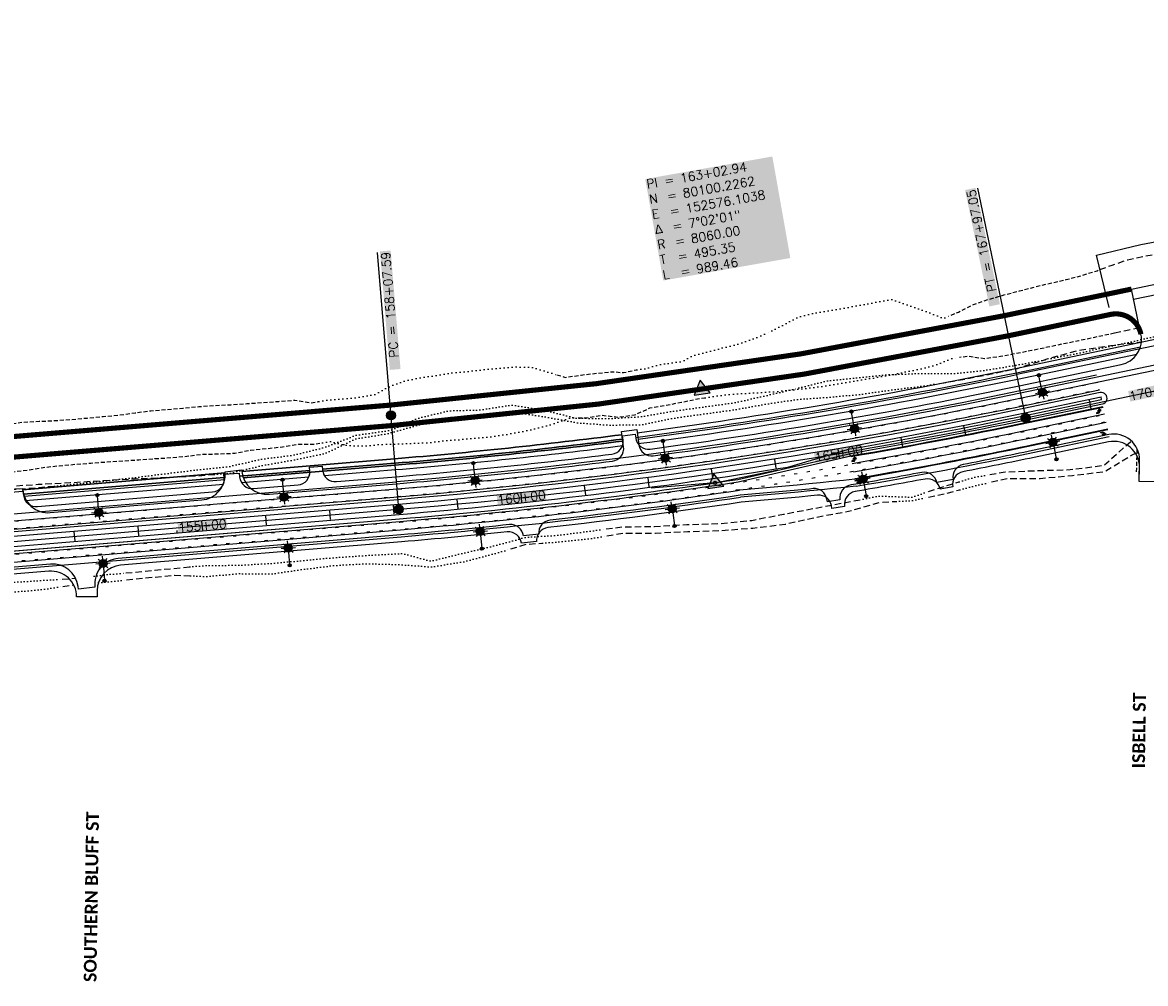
# Model space of a CAD drawing. Extents: x 114466 to 237039, y 16086 to 93345.
# Tile 25 of 81: x 151495 to 153248, y 79319 to 80818. Entities that reach past the tile are written whole.
import ezdxf
from ezdxf.enums import TextEntityAlignment as Align

# ---------------------------------------------------------------- set-up
doc = ezdxf.new("R2010")
doc.units = 0
doc.header["$LTSCALE"] = 50
doc.header["$MEASUREMENT"] = 0
for name, pattern in [('CUT', [0.3, 0.2, -0.1]), ('DOT_050%', [0.125, 0.001, -0.124]), ('FILL', [0.1, 0, -0.1]), ('HIDDEN', [0.375, 0.25, -0.125]), ('HIDDEN_050%', [0.1875, 0.125, -0.0625]), ('SkipStripe', [0.4, 0.1, -0.3])]:
    doc.linetypes.add(name, pattern=pattern)
doc.layers.get('0').update_dxf_attribs({"color": 1})
for name, color, linetype in [('CUT-FRONT2', 4, 'HIDDEN_050%'), ('CUT-ISBEL', 4, 'HIDDEN_050%'), ('ety', 4, 'Continuous'), ('FILL-FRONT2', 7, 'DOT_050%'), ('pleslc-4lane', 4, 'CUT'), ('pleslc-5lane', 24, 'CUT'), ('pleslf-4lane', 7, 'FILL'), ('pleslf-5lane', 27, 'FILL'), ('PLFMC-4', 17, 'Continuous'), ('PLFMC-5', 7, 'Continuous'), ('PLFMK-4', 34, 'SkipStripe'), ('PLFMK-5', 4, 'SkipStripe'), ('PLPC-FRONT2', 6, 'Continuous'), ('PLPC-STERL_SHIFT2', 6, 'Continuous'), ('PLRP-F2', 7, 'Continuous'), ('PLYP-4', 24, 'Continuous'), ('PLYP-5', 5, 'Continuous'), ('PLYSP-4', 96, 'Continuous'), ('PLYSP-5', 86, 'Continuous'), ('PSFLP', 2, 'Continuous'), ('PTPC-FRONT2-B', 3, 'Continuous'), ('PTPC-STERL_SHIFT2', 4, 'Continuous'), ('PTPC-STERL_SHIFT2-B', 3, 'Continuous'), ('PTPCD-STERL_SHIFT2', 15, 'Continuous')]:
    doc.layers.add(name, color=color, linetype=linetype)
for name, color, linetype, true_color in [('PHYSP-MED', 3, 'Continuous', 0x00ff00), ('PLYSP-FUT', 30, 'HIDDEN', 0xff7f00), ('PLYSP-MED-4', 3, 'Continuous', 0x00ff00), ('psfm', 7, 'Continuous', 0xff2f00)]:
    doc.layers.add(name, color=color, linetype=linetype, true_color=true_color)
doc.styles.add('Calibri', font='calibrib.ttf')
doc.styles.add('cdl_greek', font='greeks.shx', dxfattribs={"height": 14})
doc.styles.add('L140', font='ROMANSM.shx', dxfattribs={"height": 14})

# ---------------------------------------------------------------- blocks, each defined once
blk = doc.blocks.new('crv_tri')
for points in [[(0.125, -0.072), (0, 0.144), (-0.125, -0.072)], [(-0.125, -0.072), (0.125, -0.072), (0, 0.144)]]:
    blk.add_hatch(color=155).paths.add_polyline_path(points)
for p, q in [((0, 0.144), (-0.125, -0.072)), ((0.125, -0.072), (0, 0.144)), ((-0.125, -0.072), (0.125, -0.072))]:
    blk.add_line(p, q)
at = {"flags": 128}
for points in [[(0, 0.144), (-0.125, -0.072), (0.125, -0.072)], [(-0.125, -0.072), (0.125, -0.072), (0, 0.144)]]:
    blk.add_lwpolyline(points, close=True, dxfattribs=at)
blk.add_circle((0, 0), 0.025)
blk.add_circle((0, 0), 0.025)
blk.add_circle((0, 0), 0.025)
blk = doc.blocks.new('CRV_CIR')
at = {"color": 155, "const_width": 0.063, "flags": 128}
blk.add_lwpolyline([(-0.0315, 0, 1), (0.0315, 0, 1)], format="xyb", close=True, dxfattribs=at)
for radius in [0.07, 0.0187]:
    blk.add_circle((0, 0), radius)
blk = doc.blocks.new('*U83')
h = blk.add_hatch(color=155)
edge = h.paths.add_edge_path()
edge.add_arc((0, 0), 0.5, 0, 360)
blk.add_line((-4.17, 0), (-0.17, 0))
blk.add_circle((0, 0), 0.5)
blk = doc.blocks.new('LUMINARIE')
h = blk.add_hatch(color=155)
edge = h.paths.add_edge_path()
edge.add_arc((0, 0.125), 0.125, -90, 270)
for p, q in [((-0.125, 0.125), (-0.225, 0.125)), ((0, 0.25), (0, 0.35)), ((0.125, 0.125), (0.225, 0.125))]:
    blk.add_line(p, q)
at = {"ltscale": 0.8}
for p, q in [((-0.088, 0.213), (-0.141, 0.266)), ((-0.088, 0.037), (-0.141, -0.016)), ((0.088, 0.213), (0.141, 0.266)), ((0.088, 0.037), (0.141, -0.016))]:
    blk.add_line(p, q, dxfattribs=at)
blk.add_circle((0, 0.125), 0.125)
blk = doc.blocks.new('light_pole')
at = {"layer": 'PSFLP', "xscale": 50, "yscale": 50, "zscale": 50}
blk.add_blockref('LUMINARIE', (0, 20.8), dxfattribs=at)
at = {"layer": 'PSFLP', "xscale": 5, "yscale": 5, "zscale": 4.999999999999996, "rotation": 270.000000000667}
blk.add_blockref('*U83', (0, 0), dxfattribs=at)
blk = doc.blocks.new('sta_tic')
blk.add_line((0, -0.04165), (0, 0.04165))
blk = doc.blocks.new('lbl_tic')
blk.add_line((0, -0.04165), (0, 0.04165))
blk = doc.blocks.new('arrow_lt')
h = blk.add_hatch(color=256)
edge = h.paths.add_edge_path()
edge.add_arc((-0.2, -6), 2.25, 0, 90, ccw=False)
edge.add_line((2, -6), (2, -8))
edge.add_line((2, -8), (3, -8))
edge.add_line((3, -8), (3, -5.3))
edge.add_arc((-0.2, -5.3), 3.25, 0, 90)
edge.add_line((-0.2, -2.1), (-0.8, -2.1))
edge.add_line((-0.8, -2.1), (-0.2, 0))
edge.add_line((-0.2, 0), (-3, -2.7))
edge.add_line((-3, -2.7), (-0.5, -6))
edge.add_line((-0.5, -6), (-0.9, -3.8))
edge.add_line((-0.9, -3.8), (-0.2, -3.8))
at = {"flags": 128}
blk.add_lwpolyline([(-0.2, -3.8, -0.414214), (2, -6), (2, -8), (3, -8), (3, -5.3, 0.414214), (-0.2, -2.1), (-0.8, -2.1), (-0.2, 0), (-3, -2.7), (-0.5, -6), (-0.9, -3.8)], format="xyb", close=True, dxfattribs=at)

msp = doc.modelspace()

# ---------------------------------------------------------------- hatches: boundary and pattern name
at = {"layer": 'PHYSP-MED'}
h = msp.add_hatch(color=256, dxfattribs=at)
h.paths.add_polyline_path([(151899.89431, 80058.89129), (152081.21921, 80074.01139)], flags=0)
edge = h.paths.add_edge_path(flags=17)
edge.add_line((151899.89431, 80058.89129), (152081.21921, 80074.01139))
edge.add_line((151899.89431, 80058.89129), (151736.46217, 80033.22156))
edge.add_line((151736.46217, 80033.22156), (151337.84563, 79999.98219))
edge.add_line((151337.84563, 79999.98219), (151339.3414, 79982.04445))
edge.add_line((151339.3414, 79982.04445), (152083.71216, 80044.11515))
edge.add_arc((151412.69253, 88091.18653), 8075, 274.766684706, 278.537159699)
edge.add_line((152611.43286, 80105.6592), (152787.40999, 80146.24342))
edge.add_arc((151412.69253, 88091.18653), 8063, 279.816718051, 281.800403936)
edge.add_line((153061.59984, 80198.59039), (153180.65308, 80223.46279))
edge.add_line((153180.65308, 80223.46279), (153176.97203, 80241.08238))
edge.add_line((153176.97203, 80241.08238), (153057.91878, 80216.20998))
edge.add_arc((151412.69253, 88091.18653), 8045, 274.766684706, 281.800403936)
edge = h.paths.add_edge_path(flags=17)
edge.add_line((152081.21921, 80074.01139), (151899.89431, 80058.89129))
edge.add_arc((151412.69253, 88091.18653), 8045, 274.766684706, 281.800403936)
edge.add_line((153176.97203, 80241.08238), (153057.91878, 80216.20998))
edge.add_line((153180.65308, 80223.46279), (153176.97203, 80241.08238))
edge.add_line((153061.59984, 80198.59039), (153180.65308, 80223.46279))
edge.add_arc((151412.69253, 88091.18653), 8063, 279.816718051, 281.800403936)
edge.add_line((152611.43286, 80105.6592), (152787.40999, 80146.24342))
edge.add_arc((151412.69253, 88091.18653), 8075, 274.766684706, 278.537159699)
edge.add_line((151339.3414, 79982.04445), (152083.71216, 80044.11515))
edge.add_line((151337.84563, 79999.98219), (151339.3414, 79982.04445))
edge.add_line((151736.46217, 80033.22156), (151337.84563, 79999.98219))
edge.add_line((151899.89431, 80058.89129), (151736.46217, 80033.22156))
edge = h.paths.add_edge_path(flags=0)
edge.add_line((151339.3414, 79982.04445), (152083.71216, 80044.11515))

# ---------------------------------------------------------------- linework, layer by layer
at = {"layer": 'CUT-FRONT2', "flags": 128}
for points in [[(152944.45466, 80361.81766), (152956.17569, 80366.70438), (152979.18504, 80378.44987), (153002.91583, 80386.48327), (153021.25743, 80391.69126), (153026.91339, 80393.32239), (153051.13759, 80399.61939), (153075.33521, 80406.04365), (153099.67189, 80411.80227), (153124.03106, 80417.45322), (153148.26753, 80423.69149), (153172.23814, 80431.20229), (153176.75098, 80432.8664)], [(153199.53847, 80333.72242), (153192.89294, 80332.33683), (153168.4581, 80327.04806), (153143.98032, 80321.96485), (153119.50049, 80316.89143), (153095.03293, 80311.75928), (153070.55719, 80306.66628), (153046.02215, 80301.85716), (153040.2578, 80300.74482), (153021.32839, 80297.2736), (152996.37818, 80293.79823), (152969.99951, 80297.52198), (152957.55592, 80295.7339)], [(152329.39432, 80268.77696), (152342.38673, 80264.80216), (152367.02847, 80268.43359), (152391.76215, 80271.29919), (152416.55985, 80273.67763), (152433.41025, 80272.14003), (152453.83784, 80276.70866)], [(151301.86019, 80174.13921), (151322.48255, 80175.03098), (151347.33376, 80177.85584), (151372.15422, 80181.04943), (151396.97635, 80184.22309), (151421.89403, 80186.25072), (151446.78181, 80188.63711), (151471.59396, 80191.93035), (151496.43271, 80194.9047), (151521.40939, 80196.22478), (151546.39855, 80197.39539), (151571.34615, 80199.06427), (151596.23891, 80201.39087), (151621.13001, 80203.73739), (151646.01944, 80206.10385), (151670.82329, 80209.49674), (151695.64209, 80212.71026), (151720.55978, 80214.73789), (151745.465, 80216.91501), (151770.36191, 80219.19178), (151795.30121, 80220.96031), (151820.28787, 80222.16081), (151845.23713, 80223.80976), (151870.18225, 80225.50854), (151895.11406, 80227.36676), (151920.03674, 80229.3346), (151945.47878, 80225.07405), (151957.85286, 80227.10434)], [(152362.53392, 80201.63253), (152375.15288, 80201.83733), (152399.97144, 80205.7311), (152425.66021, 80202.80954), (152450.55644, 80206.20787), (152474.44174, 80217.09767), (152499.18765, 80221.40277), (152523.88757, 80225.99355), (152548.49067, 80231.20619), (152560.89164, 80233.10409)], [(151290.78404, 80104.91494), (151328.23296, 80106.07032), (151353.22128, 80107.25089), (151378.11653, 80109.54759), (151403.04336, 80111.4656), (151427.8954, 80114.2805), (151452.70008, 80117.66343), (151477.80557, 80117.43888), (151502.65844, 80120.24382), (151527.41907, 80124.15491), (151552.26779, 80127.00968), (151577.17467, 80129.16686), (151602.09984, 80131.1048), (151627.0275, 80133.01285), (151651.97677, 80134.6618), (151676.9277, 80136.29082), (151701.87198, 80137.99956), (151726.82041, 80139.65847), (151751.72231, 80141.87545), (151776.54527, 80145.03914), (151801.60339, 80145.38261), (151826.59005, 80146.58312), (151851.27922, 80151.35124), (151876.16118, 80153.80739), (151901.03399, 80156.37315), (151925.78299, 80160.42376), (151950.8594, 80160.548), (151963.23431, 80162.56833)]]:
    msp.add_lwpolyline(points, dxfattribs=at)
at = {"layer": 'CUT-ISBEL', "flags": 128}
msp.add_lwpolyline([(153233.84167, 80117.67564), (153234.74875, 80142.66439), (153235.05361, 80155.42461)], dxfattribs=at)
msp.add_lwpolyline([(153233.84167, 80117.67564), (153234.74875, 80142.66439), (153235.05361, 80155.42461)], dxfattribs=at)
at = {"layer": 'FILL-FRONT2', "flags": 128}
for points in [[(152453.83784, 80276.70866), (152466.20202, 80278.20465), (152490.44036, 80284.7618), (152524.82092, 80289.63138), (152538.89271, 80297.62631), (152563.08587, 80304.09213), (152587.24943, 80310.633), (152611.48524, 80316.58662), (152635.36859, 80324.69015), (152658.97475, 80334.34796), (152682.16169, 80346.33719), (152705.25234, 80358.59268), (152729.36007, 80364.56821), (152753.76461, 80368.76659), (152778.15577, 80373.04205), (152802.5333, 80377.39455), (152826.89695, 80381.82405), (152851.24649, 80386.33049), (152878.18157, 80377.22862), (152905.28337, 80367.72925), (152932.73363, 80356.93094), (152944.45466, 80361.81766)], [(152560.89164, 80233.10409), (152573.29261, 80235.00198), (152598.17445, 80238.26298), (152623.33224, 80239.75462), (152648.53131, 80241.07991), (152673.66588, 80242.91064), (152698.71063, 80245.37448), (152723.67655, 80248.37194), (152748.61453, 80251.57702), (152773.42386, 80255.56092), (152798.19871, 80259.75135), (152823.01917, 80263.69534), (152847.74374, 80268.18029), (152872.38064, 80273.13654), (152897.01921, 80278.07213), (152921.39639, 80284.35194), (152945.11232, 80293.94583), (152957.55592, 80295.7339)], [(151957.85286, 80227.10434), (151970.22694, 80229.13463), (151995.1546, 80231.04268), (152020.02493, 80233.63834), (152044.74983, 80237.97795), (152066.56773, 80249.74167), (152068.76288, 80250.69772), (152092.93512, 80259.6638), (152117.43841, 80264.47141), (152142.05921, 80267.84222), (152166.61488, 80271.81802), (152191.32517, 80274.13945), (152215.98946, 80276.91697), (152240.7167, 80279.08615), (152265.4719, 80281.02541), (152290.50902, 80280.49914), (152316.40192, 80272.75176), (152329.39432, 80268.77696)], [(151963.23431, 80162.56833), (151975.60923, 80164.58865), (152001.19336, 80158.62402), (152026.3537, 80157.74175), (152051.26059, 80159.89894), (152073.9793, 80160.86015), (152076.28761, 80160.77199), (152101.43446, 80161.81223), (152126.59751, 80162.75294), (152151.58975, 80165.61552), (152176.65741, 80167.66104), (152201.69573, 80170.02466), (152226.75946, 80172.14908), (152251.64901, 80175.9439), (152276.43478, 80180.62215), (152301.1357, 80185.94441), (152325.62905, 80192.92326), (152349.91496, 80201.42773), (152362.53392, 80201.63253)]]:
    msp.add_lwpolyline(points, dxfattribs=at)
at = {"layer": 'pleslc-4lane', "flags": 128}
for points in [[(153176.75098, 80432.8664), (153195.95109, 80439.94645), (153219.7581, 80448.24034), (153244.18476, 80453.56827), (153268.91613, 80457.43768), (153294.3428, 80457.97895), (153319.6386, 80459.14669), (153344.89963, 80460.48085), (153369.9398, 80462.87217), (153394.95951, 80465.36139), (153419.75837, 80468.90777), (153444.61857, 80472.1605), (153469.52172, 80475.20767), (153485.1753, 80506.3044), (153521.83116, 80512.01979), (153523.46083, 80505.52919), (153546.36516, 80395.89621), (153546.43826, 80388.23221), (153537.27017, 80386.51008)], [(153238.68558, 80342.01827), (153217.36664, 80337.43961), (153199.53847, 80333.72242)], [(152926.28813, 80255.36189), (152950.73322, 80259.33011), (152999.3576, 80268.67892), (153047.86525, 80278.75585), (153095.74309, 80294.08089), (153144.06878, 80307.26221), (153193.62355, 80314.56055), (153241.44796, 80320.239)], [(153007.4558, 80101.61809), (153032.09159, 80107.29524), (153083.70848, 80107.19002), (153133.81745, 80111.83563), (153183.66056, 80117.75377), (153229.05573, 80144.96224), (153232.45669, 80146.0895)], [(151291.77777, 80077.77661), (151320.38894, 80081.31286), (151370.08721, 80087.01242), (151419.94751, 80090.76873), (151469.78954, 80094.74427), (151519.69139, 80098.0023), (151569.6481, 80100.60262), (151619.54829, 80103.88058), (151669.49502, 80106.60048), (151719.48247, 80108.83208), (151769.44831, 80111.32278), (151794.37098, 80113.29062)], [(152909.05964, 80077.89613), (152933.79644, 80083.17152), (152958.30823, 80089.55623)], [(152407.29981, 80017.56389), (152432.22293, 80021.6166), (152483.07239, 80021.98995), (152533.71554, 80024.41722), (152584.57248, 80025.76711), (152635.10346, 80029.7612), (152685.35688, 80035.80053), (152734.79907, 80046.91924), (152784.55117, 80056.00507), (152833.39904, 80070.15455), (152858.86094, 80071.38764)], [(152257.20529, 79997.24919), (152281.81924, 80004.57811), (152307.01024, 80006.32333)], [(151657.57267, 79948.72873), (151682.43427, 79951.42903), (151732.19901, 79956.33136), (151757.37514, 79955.25975)], [(151558.06853, 79938.62014), (151575.08894, 79941.16297)]]:
    msp.add_lwpolyline(points, dxfattribs=at)
at = {"layer": 'pleslc-5lane', "flags": 128}
for points in [[(153004.83228, 80113.10617), (153028.93632, 80117.23484), (153075.93103, 80119.33301), (153078.85102, 80119.339), (153130.37589, 80120.84495), (153183.09042, 80127.62494), (153225.81816, 80165.63989)], [(152909.10584, 80086.64874), (152925.15459, 80092.02905), (152957.14774, 80101.90588)], [(151295.85184, 80074.72107), (151320.81441, 80076.21057), (151370.52514, 80081.76065), (151420.36882, 80085.71626), (151470.21251, 80089.67188), (151520.11603, 80092.90998), (151545.00297, 80095.30633)], [(152405.98207, 80028.27811), (152430.95693, 80031.63694), (152481.71927, 80032.1906), (152532.20419, 80035.29271), (152582.97644, 80036.75176), (152633.2789, 80041.79365), (152682.89591, 80051.37732), (152807.31746, 80074.93746)], [(151656.6561, 79959.72058), (151681.56672, 79961.83292), (151731.31734, 79966.90466), (151756.21758, 79969.14157)], [(151557.11498, 79950.05545), (151578.19825, 79951.36847)]]:
    msp.add_lwpolyline(points, dxfattribs=at)
at = {"layer": 'pleslf-4lane', "flags": 128}
for points in [[(151794.37098, 80113.29062), (151819.29366, 80115.25846), (151868.47671, 80127.13657), (151917.92236, 80135.86562), (151967.25831, 80145.9101), (152015.509, 80168.96941), (152065.01116, 80177.02081), (152113.38956, 80190.42713), (152161.66863, 80202.50181), (152210.91136, 80204.13599), (152259.61549, 80211.16834), (152309.99015, 80203.31928), (152360.70809, 80194.01523), (152410.91409, 80190.27582), (152460.64931, 80191.02922), (152509.20642, 80200.78237), (152558.12861, 80207.76604), (152607.1053, 80214.40048), (152655.74882, 80223.20607), (152704.63395, 80230.45688), (152754.20062, 80233.77279), (152803.59621, 80238.41555), (152852.63018, 80245.30657), (152901.84303, 80251.39367), (152926.28813, 80255.36189)], [(152958.30823, 80089.55623), (152982.82001, 80095.94095), (153007.4558, 80101.61809)], [(152858.86094, 80071.38764), (152884.32284, 80072.62073), (152909.05964, 80077.89613)], [(152307.01024, 80006.32333), (152332.20123, 80008.06854), (152382.37669, 80013.51118), (152407.29981, 80017.56389)], [(151757.37514, 79955.25975), (151782.55126, 79954.18814), (151832.35257, 79958.65199), (151882.57519, 79958.06337), (151932.15462, 79965.18798), (151981.81466, 79971.34595), (152031.75142, 79974.18544), (152082.0347, 79972.86934), (152133.0153, 79969.1357), (152183.07413, 79977.04568), (152232.59133, 79989.92027), (152257.20529, 79997.24919)], [(151613.81711, 79944.62403), (151632.71108, 79946.02843), (151657.57267, 79948.72873)], [(151458.41523, 79930.30033), (151483.52654, 79930.00602), (151533.29045, 79934.91831), (151558.06853, 79938.62014)]]:
    msp.add_lwpolyline(points, dxfattribs=at)
at = {"layer": 'pleslf-5lane', "flags": 128}
for points in [[(151545.00297, 80095.30633), (151569.88991, 80097.70268), (151619.64385, 80102.73456), (151669.34378, 80108.41419), (151718.99634, 80114.66185), (151768.67466, 80120.60058), (151818.40284, 80125.94138), (151867.6449, 80137.11195), (151917.28748, 80143.47919), (151966.46472, 80155.42707), (152015.06027, 80174.35073), (152064.6314, 80181.575), (152072.11205, 80183.20226), (152112.44696, 80201.05541), (152160.69415, 80212.76566), (152209.90746, 80214.05532), (152258.48275, 80221.70764), (152308.78076, 80213.95071), (152359.86303, 80201.05469), (152409.61425, 80200.56403), (152459.0332, 80203.2125), (152507.71022, 80211.54891), (152556.56565, 80218.52308), (152605.48013, 80225.11796), (152653.74821, 80235.869), (152701.88827, 80247.16276), (152749.89729, 80258.97807), (152798.98835, 80264.43063), (152848.26898, 80269.06969), (152898.12574, 80270.96376), (152948.52293, 80270.58513), (152997.89653, 80275.88224), (153043.88555, 80283.37971), (153046.79365, 80283.88511), (153095.95168, 80293.08245), (153144.95224, 80303.03351), (153193.83418, 80313.55232), (153274.16219, 80330.86466)], [(152957.14774, 80101.90588), (152980.70921, 80108.97424), (153004.83228, 80113.10617)], [(152807.31746, 80074.93746), (152830.5786, 80079.77219), (152882.88968, 80077.85984), (152909.10584, 80086.64874)], [(151756.21758, 79969.14157), (151781.11782, 79971.37848), (151831.26481, 79971.69671), (151881.20905, 79974.44651), (151931.01202, 79978.89043), (151980.79421, 79983.58348), (152030.68776, 79986.94117), (152080.6295, 79989.72086), (152088.21319, 79990.11241), (152132.20963, 79978.22005), (152181.81988, 79990.25628), (152231.36792, 80002.00852), (152280.66407, 80015.32621), (152331.00879, 80018.55094), (152381.0072, 80024.91927), (152405.98207, 80028.27811)], [(151606.90881, 79954.60898), (151631.74547, 79957.60825), (151656.6561, 79959.72058)], [(151457.31875, 79943.44969), (151482.2543, 79945.26307), (151532.15782, 79948.50117), (151557.11498, 79950.05545)]]:
    msp.add_lwpolyline(points, dxfattribs=at)
at = {"layer": 'PLFMC-4'}
msp.add_line((150671.12069, 79984.52495), (152078.89245, 80101.91455), dxfattribs=at)
at = {"layer": 'PLFMC-4', "flags": 128}
for points in [[(153171.24594, 80268.49062), (153052.1927, 80243.61823, -0.0307000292), (152078.89245, 80101.91455, -0.0307000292)], [(153176.15401, 80244.99784), (153057.10077, 80220.12545, -0.0307000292), (152080.88682, 80077.99756), (151899.56192, 80062.87745)], [(151339.6738, 79978.05828), (152084.04456, 80040.12899, 0.0164532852), (152612.02666, 80101.70352), (152788.09198, 80142.30199, 0.0086556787), (153062.41785, 80194.67493), (153181.47109, 80219.54732)], [(152790.13794, 80130.47769, 0.0086556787), (153064.87188, 80182.92854), (153183.92513, 80207.80093)], [(152796.27584, 80095.0048, 0.0086556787), (153072.23399, 80147.68936), (153191.28723, 80172.56176)], [(152928.26188, 80131.18285, 0.0044524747), (153069.77995, 80159.43576), (153188.8332, 80184.30815)], [(152794.22987, 80106.8291, 0.004203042), (152928.26188, 80131.18285)], [(150678.26715, 79898.8224), (152086.03892, 80016.212, 0.0164533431), (152615.59134, 80077.96973, 0.0164533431)]]:
    msp.add_lwpolyline(points, format="xyb", dxfattribs=at)
at = {"layer": 'PLFMC-4'}
for points in [[(152796.27584, 80095.0048), (152778.21315, 80093.11777), (152760.14894, 80091.27153), (152742.0833, 80089.46608), (152724.01631, 80087.70141), (152705.94807, 80085.97753), (152687.87867, 80084.29442), (152669.80821, 80082.6521), (152651.73677, 80081.05054), (152633.66445, 80079.48975), (152615.59134, 80077.96973)], [(152797.63981, 80087.12193), (152795.89313, 80086.93934)], [(151251.10903, 80008.80503), (151899.56192, 80062.87745)]]:
    msp.add_lwpolyline(points, dxfattribs=at)
at = {"layer": 'PLFMC-5'}
for p, q in [((153054.44223, 80232.8507), (153715.18378, 80370.89166)), ((153059.3503, 80209.35792), (153178.40355, 80234.23031)), ((153060.16831, 80205.44246), (153179.22156, 80230.31485)), ((153179.22156, 80230.31485), (153178.40355, 80234.23031)), ((153067.53042, 80170.20328), (153186.58366, 80195.07568)), ((153069.98446, 80158.45689), (153189.0377, 80183.32928)), ((152689.62099, 80124.87761), (152786.21651, 80153.14093)), ((148650.54636, 79804.99752), (152079.80654, 80090.9526)), ((148652.5418, 79781.08062), (152081.8009, 80067.03561)), ((148653.87137, 79765.13596), (152083.13047, 80051.09094)), ((148655.86574, 79741.21896), (152085.12483, 80027.17395)), ((151735.96599, 80026.15589), (151736.29838, 80022.16972))]:
    msp.add_line(p, q, dxfattribs=at)
at = {"layer": 'PLFMC-5', "flags": 128}
msp.add_lwpolyline([(152788.26248, 80141.31663, 0.0086556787), (153062.62235, 80193.69606), (153181.67559, 80218.56846)], format="xyb", dxfattribs=at)
at = {"layer": 'PLFMC-5'}
msp.add_lwpolyline([(152794.40037, 80105.84374), (152776.3619, 80103.96087), (152758.32191, 80102.11874), (152740.28049, 80100.31734), (152722.23774, 80098.55667), (152704.19375, 80096.83673), (152686.14861, 80095.15752), (152668.10241, 80093.51903), (152650.05524, 80091.92125), (152632.0072, 80090.36419), (152613.95838, 80088.84784)], dxfattribs=at)
for radius, start, end in [(8028, 274.766684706, 281.800403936), (8052, 274.766684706, 281.800403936), (8056, 279.816718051, 281.800403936), (8092, 279.816718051, 281.800403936), (8104, 279.816718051, 281.800403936), (8068, 274.766684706, 279.106538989), (8092, 274.766684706, 278.537172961)]:
    msp.add_arc((151412.69253, 88091.18653), radius, start, end, dxfattribs=at)
at = {"layer": 'PLFMK-4', "flags": 128}
for points in [[(153173.69998, 80256.74423), (153054.64673, 80231.87184, -0.0307000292), (152079.88964, 80089.95606), (150672.11787, 79972.56645)], [(150677.26997, 79910.78089), (152085.04174, 80028.17049, 0.0307000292), (153067.32592, 80171.18215), (153186.37916, 80196.05454)]]:
    msp.add_lwpolyline(points, format="xyb", dxfattribs=at)
at = {"layer": 'PLFMK-5'}
msp.add_line((153056.89627, 80221.10431), (153175.72872, 80245.93058), dxfattribs=at)
at = {"layer": 'PLFMK-5', "flags": 128}
for points in [[(152080.80372, 80078.9941, 0.0307000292), (153056.89627, 80221.10431)], [(152084.12765, 80039.13245, 0.0307000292), (153065.07639, 80181.94967), (153184.12963, 80206.82207)]]:
    msp.add_lwpolyline(points, format="xyb", dxfattribs=at)
at = {"layer": 'PLFMK-5'}
for points in [[(148028.23755, 79716.57546, -0.0194374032), (148651.54462, 79793.03911), (152080.80372, 80078.9941)], [(148034.64716, 79677.09234, -0.0194374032), (148654.86855, 79753.17746), (152084.12765, 80039.13245)]]:
    msp.add_lwpolyline(points, format="xyb", dxfattribs=at)
at = {"layer": 'PLPC-FRONT2'}
msp.add_line((153229.31568, 80386.86785), (153923.78915, 80531.95602), dxfattribs=at)
at = {"layer": 'PLPC-STERL_SHIFT2'}
for p, q in [((153060.98633, 80201.52699), (160699.10804, 81797.26995)), ((148653.20659, 79773.10829), (152082.46569, 80059.06327))]:
    msp.add_line(p, q, dxfattribs=at)
msp.add_arc((151412.69253, 88091.18653), 8060, 274.766684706, 281.800403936, dxfattribs=at)
at = {"layer": 'PLRP-F2'}
msp.add_lwpolyline([(153191.22297, 80373.60474), (153171.29535, 80455.20676), (153240.78068, 80472.17543), (153531.10098, 80526.48418), (153546.54651, 80443.91642)], dxfattribs=at)
at = {"layer": 'PLYP-4', "flags": 128}
for points in [[(152452.14725, 80171.10585, 0.0188669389), (153046.26211, 80272.00534), (153239.95429, 80312.47117)], [(152455.58091, 80161.47103, 0.0187996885), (153048.30714, 80262.21668), (153234.51151, 80301.11817)], [(151963.4772, 80121.39109), (152076.4826, 80130.81425, 0.0112002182), (152432.31406, 80168.52814, 0.0112002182)], [(151966.44022, 80111.60346), (152077.31358, 80120.84884, 0.0111329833), (152431.45734, 80158.3357, 0.0111329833)]]:
    msp.add_lwpolyline(points, format="xyb", dxfattribs=at)
at = {"layer": 'PLYP-4'}
for points in [[(152431.45734, 80158.3357, 0.1178924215), (152432.43649, 80167.58613), (152432.31406, 80168.52814, -0.0112002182), (152076.4826, 80130.81425), (151963.4772, 80121.39109), (151963.5603, 80120.39455, 0.1172238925), (151966.44022, 80111.60346), (152077.31358, 80120.84884, 0.0111329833), (152431.45734, 80158.3357, 0.1178924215)], [(151943.62947, 80118.73258), (151943.54638, 80119.72912), (151834.02977, 80110.59688), (151834.11287, 80109.60034, 0.1172238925), (151836.99279, 80100.80925), (151942.24533, 80109.58593, 0.1172238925), (151943.62947, 80118.73258)], [(151808.81174, 80098.45932, 0.1172238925), (151810.19588, 80107.60598), (151810.11278, 80108.60252), (151496.78997, 80082.47553), (151496.87306, 80081.47899, 0.1172238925), (151499.75298, 80072.6879), (151808.81174, 80098.45932, 0.1172238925)]]:
    msp.add_lwpolyline(points, format="xyb", close=True, dxfattribs=at)
at = {"layer": 'PLYP-4', "flags": 128}
for points in [[(151834.02977, 80110.59688), (151943.54638, 80119.72912)], [(151496.78997, 80082.47553), (151810.11278, 80108.60252)], [(151836.99279, 80100.80925), (151942.24533, 80109.58593)], [(151499.75298, 80072.6879), (151808.81174, 80098.45932)]]:
    msp.add_lwpolyline(points, dxfattribs=at)
at = {"layer": 'PLYP-5'}
for p, q in [((153044.83059, 80278.8574), (153517.65722, 80377.63951)), ((153518.20485, 80367.53802), (153046.87562, 80269.06874))]:
    msp.add_line(p, q, dxfattribs=at)
msp.add_lwpolyline([(151837.4711, 80117.90814), (152075.90091, 80137.79004, 0.0111849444), (152430.93699, 80175.40866, -0.0111849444), (152075.90091, 80137.79004), (151837.4711, 80117.90814, 0.0634818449), (151839.82652, 80108.06984), (152076.7319, 80127.82463, 0.0111854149), (152432.22774, 80165.4923, -0.0111854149), (152076.7319, 80127.82463), (151839.82652, 80108.06984)], format="xyb", dxfattribs=at)
msp.add_lwpolyline([(151810.81361, 80105.65055, 0.0634818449), (151811.50706, 80115.74308), (151495.3515, 80089.37988, 0.0634818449), (151497.70693, 80079.54158), (151810.81361, 80105.65055, 0.0634818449)], format="xyb", close=True, dxfattribs=at)
for points in [[(151495.3515, 80089.37988), (151811.50706, 80115.74308)], [(151497.70693, 80079.54158), (151810.81361, 80105.65055)]]:
    msp.add_lwpolyline(points, dxfattribs=at)
for radius, start in [(7981, 277.502274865), (7981, 277.502274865), (7991, 277.502167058), (7991, 277.502167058)]:
    msp.add_arc((151412.69253, 88091.18653), radius, start, 281.800403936, dxfattribs=at)
at = {"layer": 'PLYSP-4'}
for points in [[(151476.44365, 80085.79627), (151496.37447, 80087.45824), (151496.87306, 80081.47899, 0.4142135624), (151518.46586, 80063.21013), (151791.92702, 80086.01318, 0.4142135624), (151810.19588, 80107.60598), (151809.69729, 80113.58523), (151833.61428, 80115.57959), (151834.11287, 80109.60034, 0.4142135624), (151855.70567, 80091.33148), (151925.36062, 80097.13979, 0.4142135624), (151943.62947, 80118.73258), (151943.13088, 80124.71183), (151963.06171, 80126.3738), (151963.5603, 80120.39455, 0.4142135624), (151985.1531, 80102.12569), (152078.22767, 80109.88688, 0.0105743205), (152415.10652, 80145.16569, 0.415313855), (152432.43649, 80167.58613), (152431.66318, 80173.53609), (152451.49636, 80176.1138), (152452.26968, 80170.16384, 0.415313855), (152474.75504, 80152.91819, 0.0182409), (153050.55668, 80251.44916), (153209.79333, 80284.7166, 0.4142135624), (153240.76785, 80332.05135), (153226.04364, 80402.5297), (153459.20487, 80451.24134, 0.4142135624)], [(153270.09895, 80102.10906), (153238.10299, 80102.61741), (153238.44887, 80124.38724, 0.4807873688), (153190.2738, 80164.17731), (153073.87001, 80139.85844, -0.0034862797), (152962.83032, 80117.46708, 0.4131349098), (152947.00061, 80094.09032), (152927.35423, 80090.34601, 0.4131349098), (152904.03595, 80106.26174, -0.0034221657), (152794.59713, 80086.59605, 0.4131349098), (152778.27872, 80063.55777), (152758.53082, 80060.3881), (152757.87095, 80064.29619, 0.393902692), (152736.20458, 80080.87152), (152725.30982, 80079.80668), (152707.22394, 80078.07992), (152689.13691, 80076.39399), (152671.04879, 80074.74887), (152652.9597, 80073.14456), (152634.86972, 80071.58106), (152616.77895, 80070.05837, -0.0093718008), (152315.3226, 80030.56745, 0.4131333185), (152297.66445, 80008.53933), (152273.80214, 80005.97217, 0.4129893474), (152251.84911, 80023.71249, -0.0051125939), (152086.7037, 80008.23967), (151648.3914, 79971.6902, 0.3900511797), (151611.71534, 79931.82855), (151611.71534, 79922.48922), (151579.71534, 79922.48922, 0.4387959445), (151536.3914, 79962.35088), (151324.49907, 79944.68185)]]:
    msp.add_lwpolyline(points, format="xyb", dxfattribs=at)
at = {"layer": 'PLYSP-5'}
for p, q in [((153052.80621, 80240.68163), (153486.49044, 80331.28618)), ((152430.29159, 80180.36708), (152454.09083, 80183.46487)), ((152433.38232, 80156.62212), (152430.29159, 80180.36708)), ((152454.09083, 80183.46487), (152457.18155, 80159.71991)), ((151811.34754, 80117.6743), (151837.19984, 80120.44172)), ((151837.19984, 80120.44172), (151837.46443, 80117.97)), ((151471.21594, 80090.1529), (151495.17906, 80091.4828)), ((151880.56113, 80082.36592), (152079.14175, 80098.92493)), ((151538.44154, 80053.83766), (151774.89871, 80073.55507))]:
    msp.add_line(p, q, dxfattribs=at)
msp.add_lwpolyline([(153270.09895, 80102.10906), (153238.10299, 80102.61741), (153238.62801, 80135.66216, 0.4807873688), (153190.45293, 80175.45223), (153071.62048, 80150.62596, -0.0034003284), (152963.46873, 80128.79761, 0.4130254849), (152947.64565, 80105.42276), (152922.10521, 80100.55593, 0.4130254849), (152898.79476, 80116.47373, -0.0032261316), (152795.76435, 80097.96087), (152788.67453, 80097.22037, 0.4326506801), (152771.02909, 80074.01187), (152751.30602, 80070.69517), (152750.64844, 80074.60554, 0.3940689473), (152728.98164, 80091.19416), (152723.53125, 80090.66194), (152705.46962, 80088.93913), (152687.40684, 80087.25709), (152669.34299, 80085.6158), (152651.27817, 80084.01528), (152633.21247, 80082.45551), (152615.14598, 80080.93649, -0.0092303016), (152318.65403, 80042.01056, 0.4130597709), (152301.0078, 80019.97745), (152277.148, 80017.38713, 0.4130597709), (152255.1846, 80035.12005, -0.0052514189), (152085.78962, 80019.20162), (151644.69772, 79982.42037, 0.4268202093), (151608.33897, 79937.53032), (151582.54523, 79934.26186), (151581.9739, 79938.7706, 0.4017183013), (151538.96728, 79973.60385), (151171.55736, 79942.96671, 0.3056716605)], format="xyb", dxfattribs=at)
for centre, radius, start, end in [((151412.69253, 88091.18653), 8020, 277.64531029, 281.800403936), ((152413.54962, 80154.04062), 20, 277.18694283, 7.41612656), ((152477.01425, 80162.3014), 20, 187.41612656, 277.64531029), ((151771.57477, 80113.41672), 40, 274.76668471, 6.11010236), ((151877.2372, 80122.22758), 40, 186.11010236, 274.76668471), ((151412.69253, 88091.18653), 8020, 274.766684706, 277.186942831), ((151535.1176, 80093.69931), 40, 183.17654405, 274.76668471)]:
    msp.add_arc(centre, radius, start, end, dxfattribs=at)
at = {"layer": 'PLYSP-FUT', "const_width": 8, "flags": 128}
for points in [[(153193.43309, 80363.02587), (153034.19644, 80329.75843, -0.0307000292), (152071.57979, 80189.61019), (151327.20904, 80127.53949, 0.3857889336), (151290.53737, 80088.27057), (151290.53737, 80088.27057), (151258.54088, 80088.74476), (151260.44817, 80217.44142), (151292.44466, 80216.96722), (151292.20503, 80200.79834, 0.4432212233), (151335.52458, 80160.34395), (152068.92065, 80221.49951, 0.0307000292), (153027.65234, 80361.08214), (153226.04364, 80402.5297)], [(153240.76785, 80332.05135, 0.4142135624), (153193.43309, 80363.02587)]]:
    msp.add_lwpolyline(points, format="xyb", dxfattribs=at)
at = {"layer": 'PLYSP-MED-4'}
msp.add_lwpolyline([(153180.65308, 80223.46279, 1), (153176.97203, 80241.08238), (153176.97203, 80241.08238), (153057.91878, 80216.20998, -0.0307000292), (152081.21921, 80074.01139), (151251.44142, 80004.81887), (151073.06116, 79977.90266), (150674.44462, 79944.6633, 1), (150675.94039, 79926.72555), (151209.35664, 79971.20543), (152083.71216, 80044.11515, 0.0164532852), (152611.43286, 80105.6592), (152787.40999, 80146.24342, 0.0086556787), (153061.59984, 80198.59039)], format="xyb", close=True, dxfattribs=at)
msp.add_lwpolyline([(151339.3414, 79982.04445), (152083.71216, 80044.11515)], dxfattribs=at)
at = {"layer": 'PTPC-FRONT2-B'}
for q in [(152529.9717, 80243.88956), (152579.35688, 80251.0796)]:
    msp.add_line((152554.88523, 80245.96702), q, dxfattribs=at)
at = {"layer": 'PTPC-STERL_SHIFT2', "color": 155}
for points in [[(153224.10259, 80227.0236), (153220.66694, 80243.46854), (153298.62692, 80242.59309), (153295.19127, 80259.03804)], [(152733.05047, 80131.46401), (152730.22309, 80148.02438), (152808.09787, 80144.27696), (152805.27049, 80160.83734)], [(152237.04804, 80064.9193), (152235.25276, 80081.6231), (152312.74542, 80073.05505), (152310.95014, 80089.75885)], [(151738.70048, 80021.96864), (151737.30443, 80038.71053), (151814.5705, 80028.29519), (151813.17444, 80045.03709)]]:
    msp.add_solid(points, dxfattribs=at)
at = {"layer": 'PTPC-STERL_SHIFT2-B'}
for q in [(152673.99037, 80120.67648), (152476.44964, 80091.91634)]:
    msp.add_line((152576.10377, 80100.22618), q, dxfattribs=at)
at = {"layer": 'PTPCD-STERL_SHIFT2'}
for p, q in [((153060.98633, 80201.52699), (152986.15886, 80559.69326)), ((152082.46569, 80059.06327), (152049.07189, 80459.53183))]:
    msp.add_line(p, q, dxfattribs=at)
at = {"layer": 'PTPCD-STERL_SHIFT2', "color": 155}
for points in [[(152495.21193, 80415.80081), (152467.11348, 80574.12679), (152693.5789, 80451.00541), (152665.48045, 80609.3314)], [(153020.60341, 80378.84862), (153004.15846, 80375.41297), (152982.67493, 80560.39563), (152966.22998, 80556.95998)], [(152085.22602, 80277.84111), (152068.48413, 80276.44505), (152069.81404, 80462.66631), (152053.07214, 80461.27025)]]:
    msp.add_solid(points, dxfattribs=at)

# ---------------------------------------------------------------- block references
at = {"layer": 'PSFLP'}
for p, rotation in [((153081.42884, 80268.11482), 191.8004039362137), ((152788.89627, 80211.46164), 189.9068558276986), ((152494.7208, 80165.70762), 187.7742585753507), ((153108.83224, 80136.94678), 11.80040393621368), ((152198.90199, 80130.91907), 185.6416613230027), ((152811.95057, 80079.45975), 9.906855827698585), ((151901.09462, 80105.15103), 184.7666847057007), ((151612.09763, 80081.05249), 184.7666847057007), ((152512.84704, 80032.93926), 7.774258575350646), ((152212.21954, 79997.5813), 5.641661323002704), ((151912.22981, 79971.61449), 4.766684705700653), ((151623.23282, 79947.51595), 4.766684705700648)]:
    msp.add_blockref('light_pole', p, dxfattribs=dict(at, rotation=rotation))
at = {"layer": 'psfm'}
for p, rotation in [((153178.78571, 80212.84159), 281.8004039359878), ((152797.01128, 80137.74106), 279.6040200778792)]:
    msp.add_blockref('arrow_lt', p, dxfattribs=dict(at, rotation=rotation))
at = {"layer": 'psfm', "xscale": -1}
for p, rotation in [((153186.14174, 80177.63148), 281.8004039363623), ((152803.1441, 80102.29746), 280.0294160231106)]:
    msp.add_blockref('arrow_lt', p, dxfattribs=dict(at, rotation=rotation))
at = {"layer": 'PTPC-FRONT2-B', "xscale": 100, "yscale": 100, "zscale": 100, "rotation": 8.283544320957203}
msp.add_blockref('crv_tri', (152554.88523, 80245.96702), dxfattribs=at)
at = {"layer": 'PTPC-FRONT2-B', "xscale": 100, "yscale": 100, "zscale": 100}
msp.add_blockref('CRV_CIR', (152070.25022, 80205.55485), dxfattribs=at)
at = {"layer": 'PTPC-STERL_SHIFT2', "xscale": 168.0672268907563, "yscale": 168.0672268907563, "zscale": 168.0672268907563}
for name, p, rotation in [('sta_tic', (153161.76033, 80222.58052), 11.80040393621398), ('sta_tic', (153063.87374, 80202.13023), 11.80040393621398), ('sta_tic', (152965.86995, 80182.25234), 11.11050697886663), ('sta_tic', (152867.6272, 80163.59136), 10.39964122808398), ('lbl_tic', (152769.16048, 80146.15067), 9.688775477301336), ('sta_tic', (152670.48496, 80129.93297), 8.97790972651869), ('sta_tic', (152571.61583, 80114.94074), 8.267043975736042), ('sta_tic', (152472.56831, 80101.1763), 7.556178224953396), ('lbl_tic', (152273.99909, 80077.33907), 6.134446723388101), ('sta_tic', (152373.35764, 80088.64177), 6.845312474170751), ('sta_tic', (152074.89987, 80058.43238), 4.76668470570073), ('sta_tic', (152174.50796, 80067.26995), 5.423580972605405), ('sta_tic', (151875.5916, 80041.8127), 4.76668470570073), ('sta_tic', (151975.24573, 80050.12254), 4.76668470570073), ('sta_tic', (151676.28333, 80025.19302), 4.76668470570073), ('lbl_tic', (151775.93746, 80033.50286), 4.76668470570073), ('sta_tic', (151576.62919, 80016.88318), 4.76668470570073)]:
    msp.add_blockref(name, p, dxfattribs=dict(at, rotation=rotation))
at = {"layer": 'PTPC-STERL_SHIFT2-B', "xscale": 100, "yscale": 100, "zscale": 100}
for p in [(153060.98633, 80201.52699), (152082.46569, 80059.06327)]:
    msp.add_blockref('CRV_CIR', p, dxfattribs=at)
at = {"layer": 'PTPC-STERL_SHIFT2-B', "xscale": 99.99999999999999, "yscale": 100, "zscale": 100, "rotation": 8.283544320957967}
msp.add_blockref('crv_tri', (152576.10377, 80100.22618), dxfattribs=at)

# ---------------------------------------------------------------- texts
at = {"layer": 'ety', "style": 'Calibri'}
for s, rotation, p in [('ISBELL ST', 89.26701925, (153237.70771, 79714.0534)), ('ISBELL ST', 89.26701925, (153237.70771, 79714.0534)), ('SOUTHERN BLUFF ST', 89.11268178, (151602.68295, 79454.46661)), ('SOUTHERN BLUFF ST', 89.11268178, (151602.68295, 79454.46661))]:
    msp.add_text(s, height=20, rotation=rotation, dxfattribs=at).set_placement(p, align=Align.MIDDLE)
at = {"layer": 'PTPC-STERL_SHIFT2', "style": 'L140'}
for s, rotation, p in [('170+00', 11.80040394, (153259.64693, 80243.03082)), ('165+00', 9.68877548, (152769.16048, 80146.15067)), ('160+00', 6.13444672, (152273.99909, 80077.33907)), ('155+00', 4.76668471, (151775.93746, 80033.50286))]:
    msp.add_text(s, height=14, rotation=rotation, dxfattribs=at).set_placement(p, align=Align.MIDDLE_CENTER)
at = {"layer": 'PTPCD-STERL_SHIFT2'}
for s, style, p in [('= 163+02.94', 'L140', (152498.09575, 80563.98464)), ('PI', 'L140', (152470.52655, 80559.09188)), ('= 80100.2262', 'L140', (152502.28955, 80540.3539)), ('N', 'L140', (152474.72035, 80535.46113)), ('= 152576.1038', 'L140', (152506.48335, 80516.72315)), ('E', 'L140', (152478.91415, 80511.83039)), ('= 7%%d02\'01"', 'L140', (152510.67715, 80493.09241)), ('D', 'cdl_greek', (152483.10795, 80488.19964)), ('= 8060.00', 'L140', (152514.87095, 80469.46166)), ('R', 'L140', (152487.30174, 80464.5689)), ('= 495.35', 'L140', (152519.06474, 80445.83092)), ('T', 'L140', (152491.49554, 80440.93816)), ('= 989.46', 'L140', (152523.25854, 80422.20018)), ('L', 'L140', (152495.68934, 80417.30741))]:
    msp.add_text(s, height=14, rotation=10.06362051, dxfattribs=dict(at, style=style)).set_placement(p)
at = {"layer": 'PTPCD-STERL_SHIFT2', "style": 'L140'}
msp.add_text('PT = 167+97.05', height=14, rotation=101.80040394, dxfattribs=at).set_placement((152986.15886, 80559.69326), align=Align.BOTTOM_RIGHT)
msp.add_text('PC = 158+07.59', height=14, rotation=94.76668471, dxfattribs=at).set_placement((152054.58364, 80459.99143), align=Align.TOP_RIGHT)

doc.saveas('drawing.dxf')
